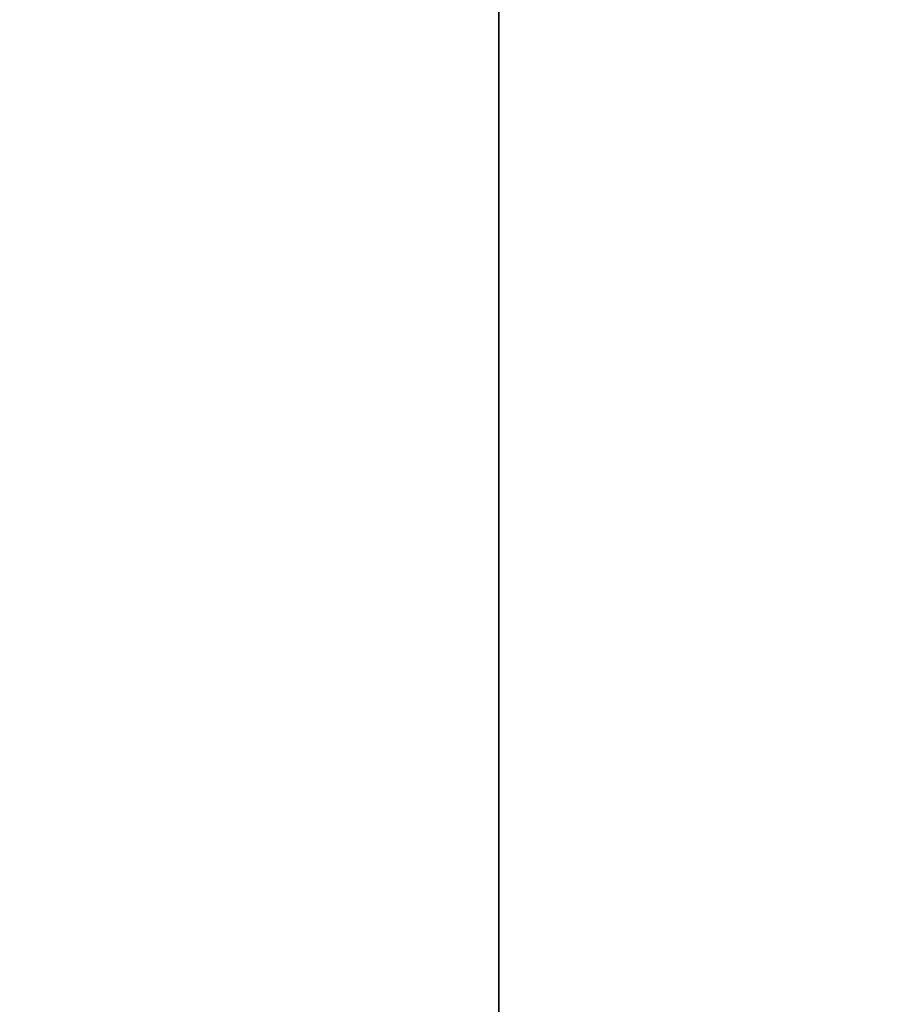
# Model space of a CAD drawing. Header units: millimetres. Extents: x -603 to 3703, y -121 to 193.
# Tile 4 of 256: x -469 to -439, y -14 to 19. Entities that reach past the tile are written whole.
import ezdxf

# ---------------------------------------------------------------- set-up
doc = ezdxf.new("R2010")
doc.units = ezdxf.units.MM
doc.layers.add('151', color=7, linetype='Continuous', true_color=0xffffff)

# ---------------------------------------------------------------- blocks, each defined once
blk = doc.blocks.new('UG_SURFACE_001')
at = {"layer": '151', "color": 252, "linetype": 'Continuous', "lineweight": 35}
for points in [[(-603, -18, -8.75), (-603, 174.4, -8.75), (-453, 174.4, -8.75), (-453, -18, -8.75)], [(603, -18, 2212.25), (603, 174.4, 2212.25), (-603, 174.4, 2212.25), (-603, -18, 2212.25)], [(-453, -18, -8.75), (-453, 174.4, -8.75), (-453, 174.4, 2062.25), (-453, -18, 2062.25)], [(-453, -18, 2062.25), (-453, 174.4, 2062.25), (453, 174.4, 2062.25), (453, -18, 2062.25)]]:
    blk.add_3dface(points, dxfattribs=at)

msp = doc.modelspace()

# ---------------------------------------------------------------- linework, layer by layer
at = {"layer": '151', "color": 252, "linetype": 'Continuous', "lineweight": 35}
for p, q in [((-453, 174.4, 2062.25), (-453, -18, 2062.25)), ((-453, 174.4, -8.75), (-453, -18, -8.75))]:
    msp.add_line(p, q, dxfattribs=at)

# ---------------------------------------------------------------- block references
msp.add_blockref('UG_SURFACE_001', (0, 0), dxfattribs=at)

doc.saveas('drawing.dxf')
